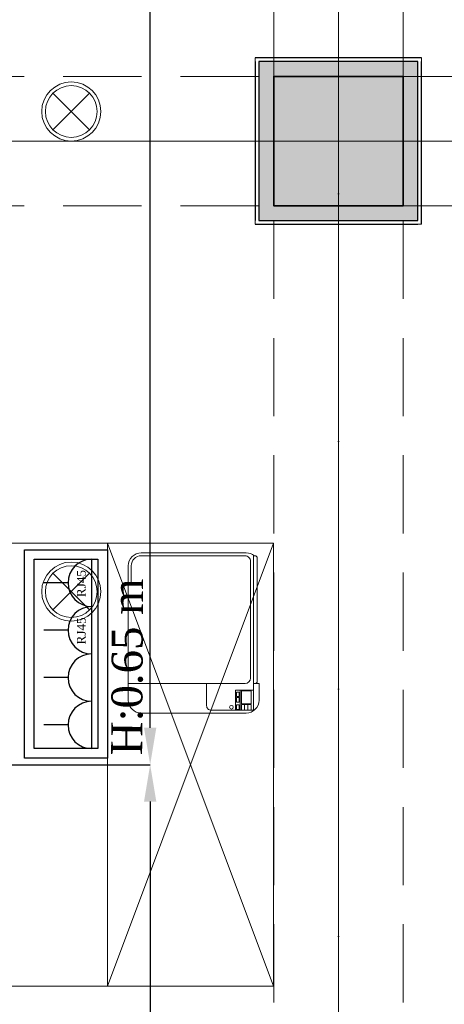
# Model space of a CAD drawing. Header units: inches. Extents: x -78787 to 29484, y -9517 to 23232.
# Tile 10 of 256: x -16532 to -15382, y -2694 to -28. Entities that reach past the tile are written whole.
import ezdxf
from ezdxf.enums import TextEntityAlignment as Align

# ---------------------------------------------------------------- set-up
doc = ezdxf.new("R2010")
doc.units = ezdxf.units.IN
doc.header["$MEASUREMENT"] = 0
doc.linetypes.add('Dot & Dashed', pattern=[670.277762, 317.5, -176.388889, 0, -176.388874])
doc.linetypes.add('Hidden', pattern=[317.5, 211.666667, -105.833333])
for name, color, linetype in [('- განათება', 7, 'Continuous'), ('- საშტეფცელო როზეტები', 7, 'Continuous'), ('New_Structural - Bearing', 7, 'Continuous'), ('Structural - Bearing', 7, 'Continuous'), ('Structural - Grid', 7, 'Continuous')]:
    doc.layers.add(name, color=color, linetype=linetype)
for name, color, linetype, lineweight in [('New_Interior - Furniture _Pen_No__1', 7, 'Continuous', 13), ('New_Structural - Bearing_Pen_No__1', 7, 'Continuous', 13), ('Structural - Bearing_Pen_No__20', 1, 'Continuous', 0)]:
    doc.layers.add(name, color=color, linetype=linetype, lineweight=lineweight)
for name, color, linetype, lineweight, true_color in [('New_Interior - Lamp_Pen_No__77', 7, 'Continuous', 20, 0xffeb28), ('New_Structural - Bearing_Pen_No__255', 7, 'Continuous', 13, 0xe8e8e8), ('New_Structural - Bearing_Pen_No__5', 7, 'Continuous', 25, 0x40a5ff), ('Structural - Bearing_Pen_No__102', 7, 'Continuous', 13, 0xcccccc), ('Structural - Bearing_Pen_No__161', 7, 'Continuous', 13, 0x6a6a6a), ('Structural - Bearing_Pen_No__28', 7, 'Continuous', 35, 0xa80f02), ('Structural - Grid_Pen_No__81', 7, 'Continuous', 20, 0x6a6a6a)]:
    doc.layers.add(name, color=color, linetype=linetype, lineweight=lineweight, true_color=true_color)
doc.styles.add('GENERATED_STYLE_2', font='txt')
doc.styles.get("Standard").update_dxf_attribs({"font": 'arial.ttf'})
doc.dimstyles.get("Standard").update_dxf_attribs({"dimtxt": 0.18, "dimasz": 0.18, "dimexe": 0.18, "dimexo": 0.0625, "dimgap": 0.09, "dimtad": 0, "dimtih": 1, "dimtoh": 1, "dimdec": 4, "dimzin": 0, "dimdsep": 46, "dimtxsty": 'Standard', "dimcen": 0.09, "dimadec": 0, "dimazin": 0, "dimtfac": 1, "dimtdec": 4, "dimtofl": 0, "dimtmove": 0, "dimatfit": 3, "dimfxl": 1, "dimtolj": 1, "dimtzin": 0, "dimarcsym": 0})

# ---------------------------------------------------------------- blocks, each defined once
blk = doc.blocks.new('Wall_192', base_point=(-41183.8, 20838))
at = {"layer": 'New_Structural - Bearing_Pen_No__255', "linetype": 'Continuous', "lineweight": 13, "true_color": 0xe8e8e8}
for points in [[(-41223.8, 20838), (-41183.8, 20838), (-41223.8, 20878)], [(-41223.8, 20878), (-41183.8, 20838), (-41183.8, 20878)], [(-40833.8, 20878), (-41183.8, 20878), (-41183.8, 20838), (-40833.8, 20838)], [(-40833.8, 20838), (-40793.8, 20838), (-40793.8, 20878)], [(-40833.8, 20878), (-40833.8, 20838), (-40793.8, 20878)]]:
    blk.add_hatch(color=254, dxfattribs=at).paths.add_polyline_path(points)
at = {"layer": 'New_Structural - Bearing_Pen_No__1', "color": 7, "linetype": 'Continuous', "lineweight": 13, "flags": 128}
for points in [[(-41233.8, 20888), (-41233.8, 20878)], [(-40783.8, 20888), (-40783.8, 20878)]]:
    blk.add_lwpolyline(points, dxfattribs=at)
at = {"layer": 'New_Structural - Bearing_Pen_No__5', "color": 161, "linetype": 'Continuous', "lineweight": 25, "true_color": 0x40a5ff}
for p, q in [((-41223.8, 20878), (-41223.8, 20838)), ((-41183.8, 20878), (-41223.8, 20878)), ((-40833.8, 20878), (-41183.8, 20878)), ((-40793.8, 20878), (-40833.8, 20878)), ((-40793.8, 20838), (-40793.8, 20878))]:
    blk.add_line(p, q, dxfattribs=at)
at = {"layer": 'New_Structural - Bearing_Pen_No__5', "color": 161, "linetype": 'Continuous', "lineweight": 25, "true_color": 0x40a5ff, "flags": 128}
blk.add_lwpolyline([(-40783.8, 20888), (-41233.8, 20888)], dxfattribs=at)
blk = doc.blocks.new('Wall_193', base_point=(-40833.8, 20838))
at = {"layer": 'New_Structural - Bearing_Pen_No__255', "linetype": 'Continuous', "lineweight": 13, "true_color": 0xe8e8e8}
for points in [[(-40793.8, 20838), (-40833.8, 20838), (-40833.8, 20488), (-40793.8, 20488)], [(-40833.8, 20488), (-40833.8, 20448), (-40793.8, 20448)], [(-40793.8, 20488), (-40833.8, 20488), (-40793.8, 20448)]]:
    blk.add_hatch(color=254, dxfattribs=at).paths.add_polyline_path(points)
at = {"layer": 'New_Structural - Bearing_Pen_No__1', "color": 7, "linetype": 'Continuous', "lineweight": 13, "flags": 128}
blk.add_lwpolyline([(-40783.8, 20438), (-40793.8, 20438)], dxfattribs=at)
at = {"layer": 'New_Structural - Bearing_Pen_No__5', "color": 161, "linetype": 'Continuous', "lineweight": 25, "true_color": 0x40a5ff}
for p, q in [((-40793.8, 20838), (-40793.8, 20878)), ((-40793.8, 20488), (-40793.8, 20838)), ((-40793.8, 20448), (-40793.8, 20488)), ((-40833.8, 20448), (-40793.8, 20448))]:
    blk.add_line(p, q, dxfattribs=at)
at = {"layer": 'New_Structural - Bearing_Pen_No__5', "color": 161, "linetype": 'Continuous', "lineweight": 25, "true_color": 0x40a5ff, "flags": 128}
blk.add_lwpolyline([(-40783.8, 20438), (-40783.8, 20878)], dxfattribs=at)
blk = doc.blocks.new('Wall_194', base_point=(-40833.8, 20488))
at = {"layer": 'New_Structural - Bearing_Pen_No__255', "linetype": 'Continuous', "lineweight": 13, "true_color": 0xe8e8e8}
for points in [[(-41183.8, 20488), (-41223.8, 20488), (-41223.8, 20448)], [(-41183.8, 20488), (-41223.8, 20448), (-41183.8, 20448)], [(-41183.8, 20448), (-40833.8, 20448), (-40833.8, 20488), (-41183.8, 20488)]]:
    blk.add_hatch(color=254, dxfattribs=at).paths.add_polyline_path(points)
at = {"layer": 'New_Structural - Bearing_Pen_No__1', "color": 7, "linetype": 'Continuous', "lineweight": 13, "flags": 128}
blk.add_lwpolyline([(-41233.8, 20438), (-41233.8, 20448)], dxfattribs=at)
at = {"layer": 'New_Structural - Bearing_Pen_No__5', "color": 161, "linetype": 'Continuous', "lineweight": 25, "true_color": 0x40a5ff}
for p, q in [((-41223.8, 20488), (-41223.8, 20448)), ((-41223.8, 20448), (-41183.8, 20448)), ((-41183.8, 20448), (-40833.8, 20448)), ((-40833.8, 20448), (-40793.8, 20448))]:
    blk.add_line(p, q, dxfattribs=at)
at = {"layer": 'New_Structural - Bearing_Pen_No__5', "color": 161, "linetype": 'Continuous', "lineweight": 25, "true_color": 0x40a5ff, "flags": 128}
blk.add_lwpolyline([(-41233.8, 20438), (-40793.8, 20438)], dxfattribs=at)
blk = doc.blocks.new('Wall_195', base_point=(-41183.8, 20488))
at = {"layer": 'New_Structural - Bearing_Pen_No__255', "linetype": 'Continuous', "lineweight": 13, "true_color": 0xe8e8e8}
blk.add_hatch(color=254, dxfattribs=at).paths.add_polyline_path([(-41223.8, 20488), (-41183.8, 20488), (-41183.8, 20838), (-41223.8, 20838)])
at = {"layer": 'New_Structural - Bearing_Pen_No__5', "color": 161, "linetype": 'Continuous', "lineweight": 25, "true_color": 0x40a5ff}
for p, q in [((-41223.8, 20878), (-41223.8, 20838)), ((-41223.8, 20838), (-41223.8, 20488)), ((-41223.8, 20488), (-41223.8, 20448))]:
    blk.add_line(p, q, dxfattribs=at)
at = {"layer": 'New_Structural - Bearing_Pen_No__5', "color": 161, "linetype": 'Continuous', "lineweight": 25, "true_color": 0x40a5ff, "flags": 128}
blk.add_lwpolyline([(-41233.8, 20878), (-41233.8, 20448)], dxfattribs=at)
blk = doc.blocks.new('Column_9', base_point=(-41008.8, 20663))
at = {"layer": 'Structural - Bearing_Pen_No__161', "linetype": 'Continuous', "lineweight": 0, "true_color": 0x6a6a6a}
blk.add_hatch(color=251, dxfattribs=at).paths.add_polyline_path([(-40833.8, 20488), (-40833.8, 20838), (-41183.8, 20838), (-41183.8, 20488)])
at = {"layer": 'Structural - Bearing_Pen_No__20', "color": 1, "linetype": 'Continuous', "lineweight": 0}
for p, q in [((-41008.8, 20743), (-41008.8, 20918)), ((-41088.8, 20663), (-41263.8, 20663)), ((-40928.8, 20663), (-40753.8, 20663)), ((-41008.8, 20583), (-41008.8, 20408))]:
    blk.add_line(p, q, dxfattribs=at)
blk.add_point((-41008.8, 20663), dxfattribs=at)
at = {"layer": 'Structural - Bearing_Pen_No__28', "color": 14, "linetype": 'Continuous', "lineweight": 35, "true_color": 0xa80f02, "flags": 128}
blk.add_lwpolyline([(-40833.8, 20488), (-40833.8, 20838), (-41183.8, 20838), (-41183.8, 20488)], close=True, dxfattribs=at)
blk = doc.blocks.new('Standard grid marker')
at = {"layer": 'Structural - Grid_Pen_No__81', "color": 251, "linetype": 'Continuous', "lineweight": 20, "true_color": 0x6a6a6a}
blk.add_line((1000, 0), (51328.1, 0), dxfattribs=at)
at = {"layer": 'Structural - Grid_Pen_No__81', "color": 251, "lineweight": 20, "true_color": 0x6a6a6a, "style": 'GENERATED_STYLE_2'}
for tag, p in [('AC_MarkerText_1_0', (-100, -144)), ('AC_MarkerText_1_1', (52428.1, -144))]:
    blk.add_attdef(tag, text='', height=100, rotation=180, dxfattribs=at).set_placement(p, align=Align.TOP_CENTER)
blk = doc.blocks.new('Standard grid marker_2')
at = {"layer": 'Structural - Grid_Pen_No__81', "color": 251, "linetype": 'Continuous', "lineweight": 20, "true_color": 0x6a6a6a}
blk.add_line((1000, 0), (27734.9, 0), dxfattribs=at)
at = {"layer": 'Structural - Grid_Pen_No__81', "color": 251, "lineweight": 20, "true_color": 0x6a6a6a, "style": 'GENERATED_STYLE_2'}
for tag, p in [('AC_MarkerText_1_0', (-1.5, -46.7)), ('AC_MarkerText_1_1', (28933.4, -46.7))]:
    blk.add_attdef(tag, text='', height=100, rotation=270, dxfattribs=at).set_placement(p, align=Align.TOP_CENTER)
blk = doc.blocks.new('Wardrobe 01')
at = {"layer": 'New_Interior - Furniture _Pen_No__1', "color": 7, "linetype": 'Continuous', "lineweight": 13}
for p, q in [((1200, 0), (0, 450)), ((0, 0), (1200, 450))]:
    blk.add_line(p, q, dxfattribs=at)
at = {"layer": 'New_Interior - Furniture _Pen_No__1', "color": 7, "linetype": 'Continuous', "lineweight": 13, "flags": 128}
blk.add_lwpolyline([(0, 0), (1200, 0), (1200, 450), (0, 450)], close=True, dxfattribs=at)
blk = doc.blocks.new('Copier Desktop')
at = {"layer": 'New_Interior - Furniture _Pen_No__1', "color": 7, "linetype": 'Continuous', "lineweight": 13}
for p, q in [((80, 354), (80, 38)), ((354, 346), (354, 354)), ((399, 346), (354, 346)), ((426, 38), (426, 319)), ((20, 142), (80, 142)), ((8, 12.7), (8, 130)), ((8, 64), (62, 64)), ((22, 61.5), (9.5, 61.5)), ((9.5, 61.5), (9.5, 53.5)), ((9.5, 53.5), (22, 53.5)), ((22, 53.5), (22, 61.5)), ((42, 61.5), (30, 61.5)), ((30, 61.5), (30, 53.5)), ((30, 53.5), (42, 53.5)), ((42, 53.5), (42, 61.5)), ((57, 61.5), (45, 61.5)), ((45, 61.5), (45, 53.5)), ((45, 53.5), (57, 53.5)), ((57, 53.5), (57, 61.5)), ((62, 15), (62, 64)), ((8, 51), (62, 51)), ((23, 48), (8, 48)), ((8, 48), (8, 21)), ((8, 39), (23, 39)), ((8, 30), (23, 30)), ((23, 21), (23, 48)), ((60, 48), (25, 48)), ((25, 48), (25, 21)), ((60, 21), (60, 48)), ((8, 21), (23, 21)), ((8, 15), (80, 15)), ((25, 21), (60, 21)), ((95, 23), (411, 23))]:
    blk.add_line(p, q, dxfattribs=at)
at = {"layer": 'New_Interior - Furniture _Pen_No__1', "color": 7, "linetype": 'Continuous', "lineweight": 13, "flags": 128}
for points in [[(35, 0), (80, 0), (80, 15), (426, 15), (426, 12.7, 0.174158), (434, 35), (434, 319, 0.414214), (399, 354), (35, 354, 0.414214), (0, 319), (0, 35, 0.414214)], [(80, 15), (80, 11, 0.414214), (86, 5), (420, 5, 0.414214), (426, 11), (426, 15)]]:
    blk.add_lwpolyline(points, format="xyb", close=True, dxfattribs=at)
at = {"layer": 'New_Interior - Furniture _Pen_No__1', "color": 7, "linetype": 'Continuous', "lineweight": 13}
blk.add_circle((15.8, 75), 5, dxfattribs=at)
for centre, radius, start, end in [((399, 319), 27, 0, 90), ((20, 130), 12, 90, 180), ((95, 38), 15, 180, 270), ((411, 38), 15, 270, 0)]:
    blk.add_arc(centre, radius, start, end, dxfattribs=at)
blk = doc.blocks.new('Office Workstation Solo_2')
at = {"layer": 'New_Interior - Furniture _Pen_No__1', "color": 7, "linetype": 'Continuous', "lineweight": 13}
for p, q in [((-700, -220), (-700, -200)), ((-700, -200), (-500, -200)), ((-633.3, -220), (-633.3, -200)), ((-566.7, -220), (-566.7, -200)), ((-500, -200), (-500, -220)), ((-800, -250), (-740, -220)), ((-460, -220), (-740, -220)), ((-500, -220), (-700, -220)), ((-400, -250), (-460, -220)), ((-800, -280), (-800, -250)), ((-800, -250), (-400, -250)), ((-400, -250), (-400, -280)), ((-400, -280), (-800, -280)), ((-700, -330), (-700, -280)), ((-700, -280), (-500, -280)), ((-500, -280), (-500, -330)), ((-500, -330), (-700, -330)), ((-737.1, -438.5), (-737.1, -419.1)), ((-737.1, -419.1), (-678.3, -419.1)), ((-717.5, -438.5), (-717.5, -419.1)), ((-697.9, -438.5), (-697.9, -419.1)), ((-678.3, -419.1), (-678.3, -438.5)), ((-668.5, -438.5), (-668.5, -419.1)), ((-668.5, -419.1), (-590.2, -419.1)), ((-649, -438.5), (-649, -419.1)), ((-629.4, -438.5), (-629.4, -419.1)), ((-609.8, -438.5), (-609.8, -419.1)), ((-590.2, -419.1), (-590.2, -438.5)), ((-580.4, -438.5), (-580.4, -419.1)), ((-580.4, -419.1), (-502.1, -419.1)), ((-560.8, -438.5), (-560.8, -419.1)), ((-541.2, -438.5), (-541.2, -419.1)), ((-521.7, -438.5), (-521.7, -419.1)), ((-502.1, -419.1), (-502.1, -438.5)), ((-492.3, -438.5), (-492.3, -419.1)), ((-492.3, -419.1), (-414, -419.1)), ((-472.7, -438.5), (-472.7, -419.1)), ((-453.1, -438.5), (-453.1, -419.1)), ((-433.5, -438.5), (-433.5, -419.1)), ((-414, -419.1), (-414, -438.5)), ((-394.4, -438.5), (-394.4, -419.1)), ((-394.4, -419.1), (-374.8, -419.1)), ((-374.8, -419.1), (-374.8, -438.5)), ((-825.2, -545.2), (-825.2, -448.2)), ((-825.2, -448.2), (-746.9, -448.2)), ((-805.6, -545.2), (-805.6, -448.2)), ((-786, -545.2), (-786, -448.2)), ((-766.5, -525.8), (-766.5, -448.2)), ((-746.9, -448.2), (-746.9, -545.2)), ((-678.3, -438.5), (-737.1, -438.5)), ((-737.1, -487), (-737.1, -448.2)), ((-737.1, -448.2), (-678.3, -448.2)), ((-717.5, -487), (-717.5, -448.2)), ((-697.9, -487), (-697.9, -448.2)), ((-678.3, -448.2), (-678.3, -487)), ((-590.2, -438.5), (-668.5, -438.5)), ((-668.5, -545.2), (-668.5, -448.2)), ((-668.5, -448.2), (-374.8, -448.2)), ((-629.4, -467.6), (-629.4, -448.2)), ((-609.8, -467.6), (-609.8, -448.2)), ((-590.2, -467.6), (-590.2, -448.2)), ((-502.1, -438.5), (-580.4, -438.5)), ((-570.6, -467.6), (-570.6, -448.2)), ((-551, -467.6), (-551, -448.2)), ((-531.5, -467.6), (-531.5, -448.2)), ((-511.9, -467.6), (-511.9, -448.2)), ((-414, -438.5), (-492.3, -438.5)), ((-492.3, -467.6), (-492.3, -448.2)), ((-472.7, -467.6), (-472.7, -448.2)), ((-453.1, -467.6), (-453.1, -448.2)), ((-433.5, -467.6), (-433.5, -448.2)), ((-414, -467.6), (-414, -448.2)), ((-374.8, -438.5), (-394.4, -438.5)), ((-394.4, -467.6), (-394.4, -448.2)), ((-374.8, -448.2), (-374.8, -545.2)), ((-746.9, -467.6), (-825.2, -467.6)), ((-678.3, -467.6), (-737.1, -467.6)), ((-374.8, -467.6), (-668.5, -467.6)), ((-639.2, -487), (-639.2, -467.6)), ((-619.6, -487), (-619.6, -467.6)), ((-600, -487), (-600, -467.6)), ((-580.4, -487), (-580.4, -467.6)), ((-560.8, -487), (-560.8, -467.6)), ((-541.2, -487), (-541.2, -467.6)), ((-521.7, -487), (-521.7, -467.6)), ((-502.1, -487), (-502.1, -467.6)), ((-482.5, -487), (-482.5, -467.6)), ((-462.9, -487), (-462.9, -467.6)), ((-443.3, -487), (-443.3, -467.6)), ((-423.8, -487), (-423.8, -467.6)), ((-404.2, -487), (-404.2, -467.6)), ((-746.9, -506.4), (-825.2, -506.4)), ((-746.9, -487), (-805.6, -487)), ((-678.3, -487), (-737.1, -487)), ((-717.5, -525.8), (-717.5, -506.4)), ((-717.5, -506.4), (-697.9, -506.4)), ((-697.9, -506.4), (-697.9, -525.8)), ((-374.8, -506.4), (-668.5, -506.4)), ((-374.8, -487), (-644.1, -487)), ((-644.1, -506.4), (-644.1, -487)), ((-624.5, -506.4), (-624.5, -487)), ((-614.7, -525.8), (-614.7, -506.4)), ((-604.9, -506.4), (-604.9, -487)), ((-595.1, -525.8), (-595.1, -506.4)), ((-585.3, -506.4), (-585.3, -487)), ((-575.5, -525.8), (-575.5, -506.4)), ((-565.7, -506.4), (-565.7, -487)), ((-555.9, -525.8), (-555.9, -506.4)), ((-546.1, -506.4), (-546.1, -487)), ((-536.4, -525.8), (-536.4, -506.4)), ((-526.6, -506.4), (-526.6, -487)), ((-516.8, -525.8), (-516.8, -506.4)), ((-507, -506.4), (-507, -487)), ((-497.2, -525.8), (-497.2, -506.4)), ((-487.4, -506.4), (-487.4, -487)), ((-477.6, -525.8), (-477.6, -506.4)), ((-467.8, -506.4), (-467.8, -487)), ((-458, -525.8), (-458, -506.4)), ((-448.2, -506.4), (-448.2, -487)), ((-438.4, -525.8), (-438.4, -506.4)), ((-428.6, -506.4), (-428.6, -487)), ((-418.9, -525.8), (-418.9, -506.4)), ((-409.1, -506.4), (-409.1, -487)), ((-399.3, -525.8), (-399.3, -506.4)), ((-746.9, -525.8), (-805.6, -525.8)), ((-737.1, -545.2), (-737.1, -525.8)), ((-737.1, -525.8), (-717.5, -525.8)), ((-717.5, -545.2), (-717.5, -525.8)), ((-697.9, -525.8), (-717.5, -525.8)), ((-697.9, -525.8), (-678.3, -525.8)), ((-697.9, -545.2), (-697.9, -525.8)), ((-678.3, -525.8), (-678.3, -545.2)), ((-374.8, -525.8), (-668.5, -525.8)), ((-634.3, -545.2), (-634.3, -525.8)), ((-609.8, -545.2), (-609.8, -525.8)), ((-585.3, -545.2), (-585.3, -525.8)), ((-560.8, -545.2), (-560.8, -525.8)), ((-453.1, -545.2), (-453.1, -525.8)), ((-431.1, -545.2), (-431.1, -525.8)), ((-409.1, -545.2), (-409.1, -525.8)), ((-746.9, -545.2), (-825.2, -545.2)), ((-678.3, -545.2), (-737.1, -545.2)), ((-374.8, -545.2), (-668.5, -545.2)), ((-797.9, -826.3), (-824.7, -847.4)), ((-795.8, -825.4), (-797.9, -826.3)), ((-749.9, -814.7), (-795.8, -825.4)), ((-681.1, -807.6), (-749.9, -814.7)), ((-680, -807.5), (-681.1, -807.6)), ((-600, -805), (-680, -807.5)), ((-600, -805), (-520, -807.5)), ((-520, -807.5), (-518.9, -807.6)), ((-518.9, -807.6), (-450.1, -814.7)), ((-450.1, -814.7), (-404.2, -825.4)), ((-404.2, -825.4), (-402.1, -826.3)), ((-402.1, -826.3), (-375.3, -847.4)), ((-824.7, -847.4), (-829.3, -856)), ((-375.3, -847.4), (-370.7, -856)), ((-829.3, -856), (-829.3, -887.1)), ((-370.7, -856), (-370.7, -887.1)), ((-829.3, -887.1), (-829.3, -923.2)), ((-370.7, -887.1), (-370.7, -923.2)), ((-829.3, -923.2), (-829.3, -1132.3)), ((-370.7, -923.2), (-370.7, -1132.3)), ((-829.3, -1132.3), (-872.6, -1148)), ((-829.3, -1166.5), (-829.3, -1132.3)), ((-370.7, -1166.5), (-370.7, -1132.3)), ((-370.7, -1132.3), (-327.4, -1148)), ((-908.1, -1159.4), (-910, -1163.1)), ((-910, -1163.1), (-902.5, -1185.9)), ((-872.6, -1148), (-908.1, -1159.4)), ((-881.4, -1155.4), (-883, -1161)), ((-883, -1161), (-882.3, -1166.8)), ((-882.3, -1166.8), (-879.5, -1171.9)), ((-877.8, -1150.8), (-881.4, -1155.4)), ((-879.5, -1171.9), (-874.8, -1175.5)), ((-872.6, -1148), (-877.8, -1150.8)), ((-863.3, -1176.4), (-829.2, -1166.7)), ((-829.3, -1166.5), (-829.2, -1166.7)), ((-829.2, -1166.7), (-811.8, -1194.6)), ((-370.8, -1166.7), (-388.2, -1194.6)), ((-370.7, -1166.5), (-370.8, -1166.7)), ((-336.7, -1176.4), (-370.8, -1166.7)), ((-327.4, -1148), (-322.2, -1150.8)), ((-327.4, -1148), (-291.9, -1159.4)), ((-320.5, -1171.9), (-325.2, -1175.5)), ((-322.2, -1150.8), (-318.6, -1155.4)), ((-317.7, -1166.8), (-320.5, -1171.9)), ((-318.6, -1155.4), (-317, -1161)), ((-317, -1161), (-317.7, -1166.8)), ((-290, -1163.1), (-297.5, -1185.9)), ((-291.9, -1159.4), (-290, -1163.1)), ((-902.5, -1185.9), (-898.7, -1187.8)), ((-898.7, -1187.8), (-863.3, -1176.4)), ((-874.8, -1175.5), (-869.2, -1177.1)), ((-869.2, -1177.1), (-863.3, -1176.4)), ((-811.8, -1194.6), (-762.1, -1218.4)), ((-388.2, -1194.6), (-437.9, -1218.4)), ((-330.8, -1177.1), (-336.7, -1176.4)), ((-301.3, -1187.8), (-336.7, -1176.4)), ((-325.2, -1175.5), (-330.8, -1177.1)), ((-297.5, -1185.9), (-301.3, -1187.8)), ((-797.5, -1225.1), (-814.7, -1228.1)), ((-768.5, -1227.7), (-797.5, -1225.1)), ((-762.1, -1218.4), (-687.7, -1234.2)), ((-437.9, -1218.4), (-512.3, -1234.2)), ((-431.5, -1227.7), (-402.5, -1225.1)), ((-402.5, -1225.1), (-385.3, -1228.1)), ((-814.7, -1228.1), (-821.4, -1239.7)), ((-821.4, -1239.7), (-818.1, -1275.8)), ((-723.2, -1233.5), (-768.5, -1227.7)), ((-672.3, -1238.2), (-723.2, -1233.5)), ((-687.7, -1234.2), (-650.3, -1236.6)), ((-600, -1240.5), (-672.3, -1238.2)), ((-650.3, -1236.6), (-600, -1239.8)), ((-650.3, -1236.6), (-650.3, -1275.3)), ((-549.7, -1236.6), (-600, -1239.8)), ((-600, -1240.5), (-527.7, -1238.2)), ((-512.3, -1234.2), (-549.7, -1236.6)), ((-549.7, -1236.6), (-549.7, -1275.3)), ((-527.7, -1238.2), (-476.8, -1233.5)), ((-476.8, -1233.5), (-431.5, -1227.7)), ((-385.3, -1228.1), (-378.6, -1239.7)), ((-378.6, -1239.7), (-381.9, -1275.8)), ((-815, -1265.2), (-818.8, -1262.6)), ((-818.1, -1275.8), (-807.6, -1289)), ((-808.8, -1270.4), (-815, -1265.2)), ((-799.7, -1276.5), (-808.8, -1270.4)), ((-788, -1286.6), (-799.7, -1276.5)), ((-650.3, -1275.3), (-650.3, -1305.3)), ((-549.7, -1275.3), (-549.7, -1305.3)), ((-412, -1286.6), (-400.3, -1276.5)), ((-400.3, -1276.5), (-391.2, -1270.4)), ((-381.9, -1275.8), (-392.4, -1289)), ((-391.2, -1270.4), (-385, -1265.2)), ((-385, -1265.2), (-381.2, -1262.6)), ((-807.6, -1289), (-776.5, -1309)), ((-774.8, -1294.3), (-788, -1286.6)), ((-754.5, -1300.5), (-774.8, -1294.3)), ((-728.5, -1305.5), (-754.5, -1300.5)), ((-698.5, -1309.2), (-728.5, -1305.5)), ((-650.3, -1305.3), (-616.9, -1305.3)), ((-616.9, -1305.3), (-600, -1305.3)), ((-616.9, -1305.3), (-615.1, -1355.1)), ((-583.1, -1305.3), (-600, -1305.3)), ((-583.1, -1305.3), (-584.9, -1355.1)), ((-549.7, -1305.3), (-583.1, -1305.3)), ((-501.5, -1309.2), (-471.5, -1305.5)), ((-471.5, -1305.5), (-445.5, -1300.5)), ((-445.5, -1300.5), (-425.2, -1294.3)), ((-425.2, -1294.3), (-412, -1286.6)), ((-392.4, -1289), (-423.5, -1309)), ((-776.5, -1309), (-756.6, -1316.3)), ((-756.6, -1316.3), (-730.7, -1321.1)), ((-730.7, -1321.1), (-657.5, -1328.1)), ((-666.1, -1311.7), (-698.5, -1309.2)), ((-632.7, -1313.2), (-666.1, -1311.7)), ((-657.5, -1328.1), (-600, -1330.2)), ((-600, -1313.6), (-632.7, -1313.2)), ((-600, -1313.6), (-567.3, -1313.2)), ((-542.5, -1328.1), (-600, -1330.2)), ((-567.3, -1313.2), (-533.9, -1311.7)), ((-469.3, -1321.1), (-542.5, -1328.1)), ((-533.9, -1311.7), (-501.5, -1309.2)), ((-443.4, -1316.3), (-469.3, -1321.1)), ((-423.5, -1309), (-443.4, -1316.3)), ((-615.1, -1355.1), (-613.9, -1360.8)), ((-615.1, -1355.1), (-615.1, -1392)), ((-584.9, -1355.1), (-586.1, -1360.8)), ((-584.9, -1355.1), (-584.9, -1392)), ((-613.9, -1360.8), (-610.7, -1365.7)), ((-610.7, -1365.7), (-605.8, -1368.9)), ((-605.8, -1368.9), (-600, -1370.1)), ((-594.2, -1368.9), (-600, -1370.1)), ((-589.3, -1365.7), (-594.2, -1368.9)), ((-586.1, -1360.8), (-589.3, -1365.7)), ((-615.1, -1392), (-612.1, -1395)), ((-612.1, -1395), (-600, -1395)), ((-587.9, -1395), (-600, -1395)), ((-584.9, -1392), (-587.9, -1395))]:
    blk.add_line(p, q, dxfattribs=at)
at = {"layer": 'New_Interior - Furniture _Pen_No__1', "color": 7, "linetype": 'Continuous', "lineweight": 13, "flags": 128}
for points in [[(0, 0), (-1200, 0), (-1200, -600), (0, -600)], [(-365, -380), (-365, -550), (-835, -550), (-835, -380)]]:
    blk.add_lwpolyline(points, close=True, dxfattribs=at)
blk = doc.blocks.new('Office Workstation Solo')
at = {"layer": 'New_Interior - Furniture _Pen_No__1', "color": 7, "linetype": 'Continuous', "lineweight": 13}
for p, q in [((-500, -200), (-700, -200)), ((-700, -200), (-700, -220)), ((-633.3, -220), (-633.3, -200)), ((-566.7, -220), (-566.7, -200)), ((-500, -220), (-500, -200)), ((-800, -250), (-740, -220)), ((-740, -220), (-460, -220)), ((-700, -220), (-500, -220)), ((-400, -250), (-460, -220)), ((-400, -250), (-800, -250)), ((-800, -250), (-800, -280)), ((-400, -280), (-400, -250)), ((-800, -280), (-400, -280)), ((-500, -280), (-700, -280)), ((-700, -280), (-700, -330)), ((-500, -330), (-500, -280)), ((-700, -330), (-500, -330)), ((-805.6, -419.1), (-825.2, -419.1)), ((-825.2, -419.1), (-825.2, -438.5)), ((-805.6, -438.5), (-805.6, -419.1)), ((-707.7, -419.1), (-786, -419.1)), ((-786, -419.1), (-786, -438.5)), ((-766.5, -438.5), (-766.5, -419.1)), ((-746.9, -438.5), (-746.9, -419.1)), ((-727.3, -438.5), (-727.3, -419.1)), ((-707.7, -438.5), (-707.7, -419.1)), ((-619.6, -419.1), (-697.9, -419.1)), ((-697.9, -419.1), (-697.9, -438.5)), ((-678.3, -438.5), (-678.3, -419.1)), ((-658.8, -438.5), (-658.8, -419.1)), ((-639.2, -438.5), (-639.2, -419.1)), ((-619.6, -438.5), (-619.6, -419.1)), ((-531.5, -419.1), (-609.8, -419.1)), ((-609.8, -419.1), (-609.8, -438.5)), ((-590.2, -438.5), (-590.2, -419.1)), ((-570.6, -438.5), (-570.6, -419.1)), ((-551, -438.5), (-551, -419.1)), ((-531.5, -438.5), (-531.5, -419.1)), ((-462.9, -419.1), (-521.7, -419.1)), ((-521.7, -419.1), (-521.7, -438.5)), ((-502.1, -438.5), (-502.1, -419.1)), ((-482.5, -438.5), (-482.5, -419.1)), ((-462.9, -438.5), (-462.9, -419.1)), ((-825.2, -438.5), (-805.6, -438.5)), ((-531.5, -448.2), (-825.2, -448.2)), ((-825.2, -448.2), (-825.2, -545.2)), ((-805.6, -467.6), (-805.6, -448.2)), ((-786, -438.5), (-707.7, -438.5)), ((-786, -467.6), (-786, -448.2)), ((-766.5, -467.6), (-766.5, -448.2)), ((-746.9, -467.6), (-746.9, -448.2)), ((-727.3, -467.6), (-727.3, -448.2)), ((-707.7, -467.6), (-707.7, -448.2)), ((-697.9, -438.5), (-619.6, -438.5)), ((-688.1, -467.6), (-688.1, -448.2)), ((-668.5, -467.6), (-668.5, -448.2)), ((-649, -467.6), (-649, -448.2)), ((-629.4, -467.6), (-629.4, -448.2)), ((-609.8, -438.5), (-531.5, -438.5)), ((-609.8, -467.6), (-609.8, -448.2)), ((-590.2, -467.6), (-590.2, -448.2)), ((-570.6, -467.6), (-570.6, -448.2)), ((-531.5, -545.2), (-531.5, -448.2)), ((-521.7, -438.5), (-462.9, -438.5)), ((-462.9, -448.2), (-521.7, -448.2)), ((-521.7, -448.2), (-521.7, -487)), ((-502.1, -487), (-502.1, -448.2)), ((-482.5, -487), (-482.5, -448.2)), ((-462.9, -487), (-462.9, -448.2)), ((-374.8, -448.2), (-453.1, -448.2)), ((-453.1, -448.2), (-453.1, -545.2)), ((-433.5, -525.8), (-433.5, -448.2)), ((-414, -545.2), (-414, -448.2)), ((-394.4, -545.2), (-394.4, -448.2)), ((-374.8, -545.2), (-374.8, -448.2)), ((-825.2, -467.6), (-531.5, -467.6)), ((-795.8, -487), (-795.8, -467.6)), ((-776.3, -487), (-776.3, -467.6)), ((-756.7, -487), (-756.7, -467.6)), ((-737.1, -487), (-737.1, -467.6)), ((-717.5, -487), (-717.5, -467.6)), ((-697.9, -487), (-697.9, -467.6)), ((-678.3, -487), (-678.3, -467.6)), ((-658.8, -487), (-658.8, -467.6)), ((-639.2, -487), (-639.2, -467.6)), ((-619.6, -487), (-619.6, -467.6)), ((-600, -487), (-600, -467.6)), ((-580.4, -487), (-580.4, -467.6)), ((-560.8, -487), (-560.8, -467.6)), ((-521.7, -467.6), (-462.9, -467.6)), ((-453.1, -467.6), (-374.8, -467.6)), ((-825.2, -487), (-555.9, -487)), ((-825.2, -506.4), (-531.5, -506.4)), ((-800.7, -525.8), (-800.7, -506.4)), ((-790.9, -506.4), (-790.9, -487)), ((-781.1, -525.8), (-781.1, -506.4)), ((-771.4, -506.4), (-771.4, -487)), ((-761.6, -525.8), (-761.6, -506.4)), ((-751.8, -506.4), (-751.8, -487)), ((-742, -525.8), (-742, -506.4)), ((-732.2, -506.4), (-732.2, -487)), ((-722.4, -525.8), (-722.4, -506.4)), ((-712.6, -506.4), (-712.6, -487)), ((-702.8, -525.8), (-702.8, -506.4)), ((-693, -506.4), (-693, -487)), ((-683.2, -525.8), (-683.2, -506.4)), ((-673.4, -506.4), (-673.4, -487)), ((-663.6, -525.8), (-663.6, -506.4)), ((-653.9, -506.4), (-653.9, -487)), ((-644.1, -525.8), (-644.1, -506.4)), ((-634.3, -506.4), (-634.3, -487)), ((-624.5, -525.8), (-624.5, -506.4)), ((-614.7, -506.4), (-614.7, -487)), ((-604.9, -525.8), (-604.9, -506.4)), ((-595.1, -506.4), (-595.1, -487)), ((-585.3, -525.8), (-585.3, -506.4)), ((-575.5, -506.4), (-575.5, -487)), ((-555.9, -506.4), (-555.9, -487)), ((-521.7, -487), (-462.9, -487)), ((-482.5, -506.4), (-502.1, -506.4)), ((-502.1, -506.4), (-502.1, -525.8)), ((-482.5, -525.8), (-482.5, -506.4)), ((-453.1, -487), (-394.4, -487)), ((-453.1, -506.4), (-374.8, -506.4)), ((-825.2, -525.8), (-531.5, -525.8)), ((-790.9, -545.2), (-790.9, -525.8)), ((-768.9, -545.2), (-768.9, -525.8)), ((-746.9, -545.2), (-746.9, -525.8)), ((-639.2, -545.2), (-639.2, -525.8)), ((-614.7, -545.2), (-614.7, -525.8)), ((-590.2, -545.2), (-590.2, -525.8)), ((-565.7, -545.2), (-565.7, -525.8)), ((-502.1, -525.8), (-521.7, -525.8)), ((-521.7, -525.8), (-521.7, -545.2)), ((-502.1, -545.2), (-502.1, -525.8)), ((-502.1, -525.8), (-482.5, -525.8)), ((-462.9, -525.8), (-482.5, -525.8)), ((-482.5, -545.2), (-482.5, -525.8)), ((-462.9, -545.2), (-462.9, -525.8)), ((-453.1, -525.8), (-394.4, -525.8)), ((-825.2, -545.2), (-531.5, -545.2)), ((-521.7, -545.2), (-462.9, -545.2)), ((-453.1, -545.2), (-374.8, -545.2)), ((-797.9, -826.3), (-824.7, -847.4)), ((-795.8, -825.4), (-797.9, -826.3)), ((-749.9, -814.7), (-795.8, -825.4)), ((-681.1, -807.6), (-749.9, -814.7)), ((-680, -807.5), (-681.1, -807.6)), ((-600, -805), (-680, -807.5)), ((-600, -805), (-520, -807.5)), ((-520, -807.5), (-518.9, -807.6)), ((-518.9, -807.6), (-450.1, -814.7)), ((-450.1, -814.7), (-404.2, -825.4)), ((-404.2, -825.4), (-402.1, -826.3)), ((-402.1, -826.3), (-375.3, -847.4)), ((-824.7, -847.4), (-829.3, -856)), ((-375.3, -847.4), (-370.7, -856)), ((-829.3, -856), (-829.3, -887.1)), ((-370.7, -856), (-370.7, -887.1)), ((-829.3, -887.1), (-829.3, -923.2)), ((-370.7, -887.1), (-370.7, -923.2)), ((-829.3, -923.2), (-829.3, -1132.3)), ((-370.7, -923.2), (-370.7, -1132.3)), ((-829.3, -1132.3), (-872.6, -1148)), ((-829.3, -1166.5), (-829.3, -1132.3)), ((-370.7, -1166.5), (-370.7, -1132.3)), ((-370.7, -1132.3), (-327.4, -1148)), ((-908.1, -1159.4), (-910, -1163.1)), ((-910, -1163.1), (-902.5, -1185.9)), ((-872.6, -1148), (-908.1, -1159.4)), ((-881.4, -1155.4), (-883, -1161)), ((-883, -1161), (-882.3, -1166.8)), ((-882.3, -1166.8), (-879.5, -1171.9)), ((-877.8, -1150.8), (-881.4, -1155.4)), ((-879.5, -1171.9), (-874.8, -1175.5)), ((-872.6, -1148), (-877.8, -1150.8)), ((-863.3, -1176.4), (-829.2, -1166.7)), ((-829.3, -1166.5), (-829.2, -1166.7)), ((-829.2, -1166.7), (-811.8, -1194.6)), ((-370.8, -1166.7), (-388.2, -1194.6)), ((-370.7, -1166.5), (-370.8, -1166.7)), ((-336.7, -1176.4), (-370.8, -1166.7)), ((-327.4, -1148), (-322.2, -1150.8)), ((-327.4, -1148), (-291.9, -1159.4)), ((-320.5, -1171.9), (-325.2, -1175.5)), ((-322.2, -1150.8), (-318.6, -1155.4)), ((-317.7, -1166.8), (-320.5, -1171.9)), ((-318.6, -1155.4), (-317, -1161)), ((-317, -1161), (-317.7, -1166.8)), ((-290, -1163.1), (-297.5, -1185.9)), ((-291.9, -1159.4), (-290, -1163.1)), ((-902.5, -1185.9), (-898.7, -1187.8)), ((-898.7, -1187.8), (-863.3, -1176.4)), ((-874.8, -1175.5), (-869.2, -1177.1)), ((-869.2, -1177.1), (-863.3, -1176.4)), ((-811.8, -1194.6), (-762.1, -1218.4)), ((-388.2, -1194.6), (-437.9, -1218.4)), ((-330.8, -1177.1), (-336.7, -1176.4)), ((-301.3, -1187.8), (-336.7, -1176.4)), ((-325.2, -1175.5), (-330.8, -1177.1)), ((-297.5, -1185.9), (-301.3, -1187.8)), ((-797.5, -1225.1), (-814.7, -1228.1)), ((-768.5, -1227.7), (-797.5, -1225.1)), ((-762.1, -1218.4), (-687.7, -1234.2)), ((-437.9, -1218.4), (-512.3, -1234.2)), ((-431.5, -1227.7), (-402.5, -1225.1)), ((-402.5, -1225.1), (-385.3, -1228.1)), ((-814.7, -1228.1), (-821.4, -1239.7)), ((-821.4, -1239.7), (-818.1, -1275.8)), ((-723.2, -1233.5), (-768.5, -1227.7)), ((-672.3, -1238.2), (-723.2, -1233.5)), ((-687.7, -1234.2), (-650.3, -1236.6)), ((-600, -1240.5), (-672.3, -1238.2)), ((-650.3, -1236.6), (-600, -1239.8)), ((-650.3, -1236.6), (-650.3, -1275.3)), ((-549.7, -1236.6), (-600, -1239.8)), ((-600, -1240.5), (-527.7, -1238.2)), ((-512.3, -1234.2), (-549.7, -1236.6)), ((-549.7, -1236.6), (-549.7, -1275.3)), ((-527.7, -1238.2), (-476.8, -1233.5)), ((-476.8, -1233.5), (-431.5, -1227.7)), ((-385.3, -1228.1), (-378.6, -1239.7)), ((-378.6, -1239.7), (-381.9, -1275.8)), ((-815, -1265.2), (-818.8, -1262.6)), ((-818.1, -1275.8), (-807.6, -1289)), ((-808.8, -1270.4), (-815, -1265.2)), ((-799.7, -1276.5), (-808.8, -1270.4)), ((-788, -1286.6), (-799.7, -1276.5)), ((-650.3, -1275.3), (-650.3, -1305.3)), ((-549.7, -1275.3), (-549.7, -1305.3)), ((-412, -1286.6), (-400.3, -1276.5)), ((-400.3, -1276.5), (-391.2, -1270.4)), ((-381.9, -1275.8), (-392.4, -1289)), ((-391.2, -1270.4), (-385, -1265.2)), ((-385, -1265.2), (-381.2, -1262.6)), ((-807.6, -1289), (-776.5, -1309)), ((-774.8, -1294.3), (-788, -1286.6)), ((-754.5, -1300.5), (-774.8, -1294.3)), ((-728.5, -1305.5), (-754.5, -1300.5)), ((-698.5, -1309.2), (-728.5, -1305.5)), ((-650.3, -1305.3), (-616.9, -1305.3)), ((-616.9, -1305.3), (-600, -1305.3)), ((-616.9, -1305.3), (-615.1, -1355.1)), ((-583.1, -1305.3), (-600, -1305.3)), ((-583.1, -1305.3), (-584.9, -1355.1)), ((-549.7, -1305.3), (-583.1, -1305.3)), ((-501.5, -1309.2), (-471.5, -1305.5)), ((-471.5, -1305.5), (-445.5, -1300.5)), ((-445.5, -1300.5), (-425.2, -1294.3)), ((-425.2, -1294.3), (-412, -1286.6)), ((-392.4, -1289), (-423.5, -1309)), ((-776.5, -1309), (-756.6, -1316.3)), ((-756.6, -1316.3), (-730.7, -1321.1)), ((-730.7, -1321.1), (-657.5, -1328.1)), ((-666.1, -1311.7), (-698.5, -1309.2)), ((-632.7, -1313.2), (-666.1, -1311.7)), ((-657.5, -1328.1), (-600, -1330.2)), ((-600, -1313.6), (-632.7, -1313.2)), ((-600, -1313.6), (-567.3, -1313.2)), ((-542.5, -1328.1), (-600, -1330.2)), ((-567.3, -1313.2), (-533.9, -1311.7)), ((-469.3, -1321.1), (-542.5, -1328.1)), ((-533.9, -1311.7), (-501.5, -1309.2)), ((-443.4, -1316.3), (-469.3, -1321.1)), ((-423.5, -1309), (-443.4, -1316.3)), ((-615.1, -1355.1), (-613.9, -1360.8)), ((-615.1, -1355.1), (-615.1, -1392)), ((-584.9, -1355.1), (-586.1, -1360.8)), ((-584.9, -1355.1), (-584.9, -1392)), ((-613.9, -1360.8), (-610.7, -1365.7)), ((-610.7, -1365.7), (-605.8, -1368.9)), ((-605.8, -1368.9), (-600, -1370.1)), ((-594.2, -1368.9), (-600, -1370.1)), ((-589.3, -1365.7), (-594.2, -1368.9)), ((-586.1, -1360.8), (-589.3, -1365.7)), ((-615.1, -1392), (-612.1, -1395)), ((-612.1, -1395), (-600, -1395)), ((-587.9, -1395), (-600, -1395)), ((-584.9, -1392), (-587.9, -1395))]:
    blk.add_line(p, q, dxfattribs=at)
at = {"layer": 'New_Interior - Furniture _Pen_No__1', "color": 7, "linetype": 'Continuous', "lineweight": 13, "flags": 128}
for points in [[(0, 0), (-1200, 0), (-1200, -600), (0, -600)], [(-835, -380), (-835, -550), (-365, -550), (-365, -380)]]:
    blk.add_lwpolyline(points, close=True, dxfattribs=at)
blk = doc.blocks.new('Beam_8', base_point=(-41008.8, 14663))
at = {"layer": 'Structural - Bearing_Pen_No__102', "color": 254, "linetype": 'Dot & Dashed', "lineweight": 13, "true_color": 0xcccccc}
blk.add_line((-41008.8, 14663), (-41008.8, 32663), dxfattribs=at)
at = {"layer": 'Structural - Bearing_Pen_No__102', "color": 254, "linetype": 'Hidden', "lineweight": 13, "true_color": 0xcccccc}
for p, q in [((-41183.8, 20838), (-41183.8, 26488)), ((-40833.8, 20838), (-40833.8, 26488)), ((-41183.8, 14838), (-41183.8, 20488)), ((-40833.8, 14838), (-40833.8, 20488))]:
    blk.add_line(p, q, dxfattribs=at)
blk = doc.blocks.new('Beam_11', base_point=(-47008.8, 20663))
at = {"layer": 'Structural - Bearing_Pen_No__102', "color": 254, "linetype": 'Hidden', "lineweight": 13, "true_color": 0xcccccc}
for p, q in [((-46833.8, 20838), (-41183.8, 20838)), ((-40833.8, 20838), (-35183.8, 20838)), ((-46833.8, 20488), (-41183.8, 20488)), ((-40833.8, 20488), (-35183.8, 20488))]:
    blk.add_line(p, q, dxfattribs=at)
at = {"layer": 'Structural - Bearing_Pen_No__102', "color": 254, "linetype": 'Dot & Dashed', "lineweight": 13, "true_color": 0xcccccc}
blk.add_line((-47008.8, 20663), (991.2, 20663), dxfattribs=at)
blk = doc.blocks.new('- საშტეფცელო როზეტი IP22')
at = {"layer": '- საშტეფცელო როზეტები', "color": 5}
for p, q in [((8536.7, 3822.7), (8536.7, 3888.1)), ((8472.6, 3758.6), (8600.9, 3758.6))]:
    blk.add_line(p, q, dxfattribs=at)
blk.add_arc((8536.7, 3758.6), 64.1, 0, 180, dxfattribs=at)
blk = doc.blocks.new('socket')
at = {"layer": '- საშტეფცელო როზეტები', "color": 5}
for p, q in [((0, 64.1), (0, 129.5)), ((-64.1, 0), (64.1, 0))]:
    blk.add_line(p, q, dxfattribs=at)
blk.add_arc((0, 0), 64.1, 0, 180, dxfattribs=at)
at = {"layer": '- საშტეფცელო როზეტები', "color": 1, "insert": (-38.6, 40.2), "char_height": 23.657, "attachment_point": 1}
blk.add_mtext_dynamic_manual_height_columns('{\\fSylfaen|b0|i0|c0|p18;RJ45}', width=4.298, gutter_width=0.0538, heights=[0], dxfattribs=at)
blk = doc.blocks.new('Recessed Spot')
at = {"layer": 'New_Interior - Lamp_Pen_No__77', "color": 2, "linetype": 'Continuous', "lineweight": 20, "true_color": 0xffeb28}
for q in [(-49.5, 49.5), (49.5, 49.5), (-49.5, -49.5), (49.5, -49.5)]:
    blk.add_line((0, 0), q, dxfattribs=at)
at = {"layer": 'New_Interior - Lamp_Pen_No__77', "color": 2, "linetype": 'Continuous', "lineweight": 20, "true_color": 0xffeb28, "flags": 128}
blk.add_lwpolyline([(80, 0, 1), (-80, 0, 1)], format="xyb", close=True, dxfattribs=at)
at = {"layer": 'New_Interior - Lamp_Pen_No__77', "color": 2, "linetype": 'Continuous', "lineweight": 20, "true_color": 0xffeb28}
blk.add_circle((0, 0), 70, dxfattribs=at)
blk = doc.blocks.new('*D1333')
at = {"layer": '- საშტეფცელო როზეტები', "color": 0, "lineweight": -2, "transparency": 16777216}
for p, q in [((-18694.5, 1154.7), (-16178.5, 1154.7)), ((-16178.6, 1054.7), (-16178.6, 257.5)), ((-16178.6, -1945.3), (-16178.6, 155.2)), ((-16545.1, -2045.3), (-16178.5, -2045.3))]:
    blk.add_line(p, q, dxfattribs=at)
at = {"layer": '- საშტეფცელო როზეტები', "color": 0, "transparency": 16777216}
for points in [[(-16195.3, 1054.7), (-16162, 1054.7), (-16178.6, 1154.7)], [(-16195.3, -1945.3), (-16162, -1945.3), (-16178.6, -2045.3)]]:
    blk.add_solid(points, dxfattribs=at)
at = {"layer": 'Defpoints', "color": 0, "transparency": 16777216}
for p in [(-18694.6, 1154.7), (-16545.2, -2045.3), (-16178.6, -2045.3)]:
    blk.add_point(p, dxfattribs=at)
at = {"layer": '- საშტეფცელო როზეტები', "color": 0, "transparency": 16777216, "insert": (-16178.6, 206.4), "char_height": 100, "attachment_point": 5}
blk.add_mtext('\\A1;{\\fSylfaen|b0|i0|c0|p18;3200.0000}', dxfattribs=at)
blk = doc.blocks.new('*D1334')
at = {"layer": '- საშტეფცელო როზეტები', "color": 0, "lineweight": -2, "transparency": 16777216}
for p, q in [((-18694.5, -2045.3), (-16178.5, -2045.3)), ((-16178.6, -2145.3), (-16178.6, -3228.8)), ((-16178.6, -3857.3), (-16178.6, -3331.4)), ((-16545.1, -3957.3), (-16178.5, -3957.3))]:
    blk.add_line(p, q, dxfattribs=at)
at = {"layer": '- საშტეფცელო როზეტები', "color": 0, "transparency": 16777216}
for points in [[(-16195.3, -2145.3), (-16162, -2145.3), (-16178.6, -2045.3)], [(-16195.3, -3857.3), (-16162, -3857.3), (-16178.6, -3957.3)]]:
    blk.add_solid(points, dxfattribs=at)
at = {"layer": 'Defpoints', "color": 0, "transparency": 16777216}
for p in [(-18694.6, -2045.3), (-16545.2, -3957.3), (-16178.6, -3957.3)]:
    blk.add_point(p, dxfattribs=at)
at = {"layer": '- საშტეფცელო როზეტები', "color": 0, "transparency": 16777216, "insert": (-16178.6, -3280.1), "char_height": 100, "attachment_point": 5}
blk.add_mtext('\\A1;{\\fSylfaen|b0|i0|c0|p18;1911.9692}', dxfattribs=at)

msp = doc.modelspace()

# ---------------------------------------------------------------- linework, layer by layer
at = {"layer": '- საშტეფცელო როზეტები', "color": 5}
for points in [[(-16518.36431, -2027.55577), (-16518.36431, -1463.10681), (-16294.42601, -1463.10681), (-16294.42601, -2027.55577)], [(-16492.67374, -2001.8652), (-16492.67374, -1488.79739), (-16320.11658, -1488.79739), (-16320.11658, -2001.8652)]]:
    msp.add_lwpolyline(points, close=True, dxfattribs=at)

# ---------------------------------------------------------------- block references
at = {"layer": '- განათება', "color": 3, "linetype": 'Continuous', "lineweight": 20, "zscale": 1000}
msp.add_blockref('Recessed Spot', (-16392.14752, -276.64486), dxfattribs=at)
at = {"layer": '- განათება', "color": 2, "linetype": 'Continuous', "lineweight": 20, "true_color": 0xffeb28, "zscale": 1000}
msp.add_blockref('Recessed Spot', (-16392.14752, -1576.64486), dxfattribs=at)
at = {"layer": '- საშტეფცელო როზეტები', "rotation": 90}
for name, p in [('socket', (-16336.76085, -1552.93086)), ('socket', (-16336.76085, -1681.19782)), ('- საშტეფცელო როზეტი IP22', (-12578.20387, -10346.20637)), ('- საშტეფცელო როზეტი IP22', (-12578.20387, -10474.47332))]:
    msp.add_blockref(name, p, dxfattribs=at)
at = {"layer": 'New_Interior - Furniture _Pen_No__1', "color": 7, "linetype": 'Continuous', "lineweight": 13, "xscale": -1, "zscale": 1000}
for p in [(-17494.42601, 1154.66871), (-17494.42601, -2045.33129)]:
    msp.add_blockref('Office Workstation Solo_2', p, dxfattribs=at)
at = {"layer": 'New_Interior - Furniture _Pen_No__1', "color": 7, "linetype": 'Continuous', "lineweight": 13, "zscale": 1000}
for name, p, rotation in [('Office Workstation Solo', (-17494.42601, -2045.33129), 180), ('Wardrobe 01', (-15844.42601, -2645.33129), 89.99999999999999), ('Copier Desktop', (-15883.79919, -1905.63915), 89.99999999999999)]:
    msp.add_blockref(name, p, dxfattribs=dict(at, rotation=rotation))
at = {"layer": 'New_Structural - Bearing', "color": 7, "lineweight": 35}
for name, p in [('Wall_192', (-15844.06848, -181.64486)), ('Wall_195', (-15844.06848, -531.64486)), ('Wall_193', (-15494.06848, -181.64486)), ('Wall_194', (-15494.06848, -531.64486))]:
    msp.add_blockref(name, p, dxfattribs=at)
at = {"layer": 'Structural - Bearing', "color": 254, "lineweight": 13, "true_color": 0xcccccc}
for name, p in [('Beam_8', (-15669.06848, -6356.64486)), ('Beam_11', (-21669.06848, -356.64486))]:
    msp.add_blockref(name, p, dxfattribs=at)
at = {"layer": 'Structural - Bearing', "color": 14, "lineweight": 35, "true_color": 0xa80f02}
msp.add_blockref('Column_9', (-15669.06848, -356.64486), dxfattribs=at)
at = {"layer": 'Structural - Grid', "color": 8, "linetype": 'Continuous', "lineweight": 15, "zscale": 1000}
for name, p, rotation in [('Standard grid marker_2', (-15669.06848, -9316.57065), 90), ('Standard grid marker', (29284.00379, -356.64486), 180)]:
    msp.add_blockref(name, p, dxfattribs=dict(at, rotation=rotation))

# ---------------------------------------------------------------- texts
at = {"layer": '- საშტეფცელო როზეტები', "color": 5, "insert": (-16281.72424, -1540.59015), "char_height": 83.9644685, "attachment_point": 3, "rotation": 89.68932566}
msp.add_mtext_dynamic_manual_height_columns('{\\fSylfaen|b0|i0|c0|p18;H:0.65 m}', width=710.9466492, gutter_width=1.70068, heights=[0], dxfattribs=at)

# ---------------------------------------------------------------- dimensions: what is measured, and where the dimension line sits
at = {"layer": '- საშტეფცელო როზეტები', "color": 1}
for base, p1, p2, picture, middle in [((-16178.64284, -2045.33129), (-18694.60601, 1154.66871), (-16545.17619, -2045.33129), '*D1333', (-16178.64284, 206.35701)), ((-16178.642842, -3957.300445), (-18694.606006, -2045.331292), (-16545.176192, -3957.300445), '*D1334', (-16178.642842, -3280.095702))]:
    dim = msp.add_linear_dim(base=base, p1=p1, p2=p2, angle=90, text='{\\fSylfaen|b0|i0|c0|p18;<>}', dimstyle='Standard', override={"dimtxt": 100, "dimasz": 100}, dxfattribs=at)
    dim.commit()
    dim.dimension.update_dxf_attribs({"geometry": picture, "text_midpoint": middle, "dimtype": 160})

doc.saveas('drawing.dxf')
